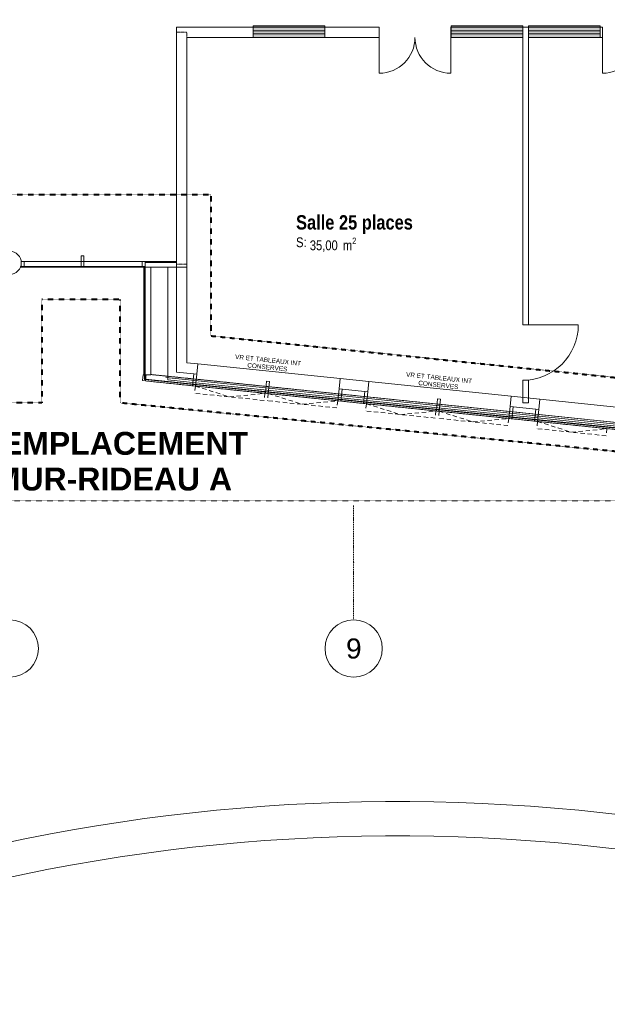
# Model space of a CAD drawing. Header units: millimetres. Extents: x -4899 to 185390, y -66936 to 47814.
# Tile 15 of 37: x 41163 to 51416, y -38259 to -21070. Entities that reach past the tile are written whole.
import ezdxf

# ---------------------------------------------------------------- set-up
doc = ezdxf.new("R2010")
doc.units = ezdxf.units.MM
doc.header["$MEASUREMENT"] = 0
doc.set_wipeout_variables(frame=1)
for name, pattern in [('Points tirets', [6.702778, 3.527778, -1.763889, 0, -1.411111]), ('Tirets', [4.586109, 2.822222, -1.763887]), ('Tirets A', [2.2, 1.1, -1.1]), ('Tirets petits', [125, 75, -50]), ('Traits', [5.644444, 2.822222, -2.822222]), ('Wipeout_Contour', [1000, 0, -1000])]:
    doc.linetypes.add(name, pattern=pattern)
for name, color, linetype in [('0._Rdch_1_0', 7, 'Continuous'), ('0._Rdch_1_01-01 Terrain 3D.Terrain', 7, 'Continuous'), ('0._Rdch_1_02-01 File _ Axe.Construction', 7, 'Continuous'), ('0._Rdch_1_02-04 Mur.Construction', 7, 'Continuous'), ('0._Rdch_1_02-05 Poteau.Construction', 7, 'Continuous'), ('0._Rdch_1_02-06 Poutre.Construction', 7, 'Continuous'), ('0._Rdch_1_02-14 Mur rideau.Construction', 7, 'Continuous'), ('0._Rdch_1_06-03 Texte 1000ème 500ème.Texte', 7, 'Continuous'), ('0._Rdch_1_08-01 2D Dessin général.2D', 7, 'Continuous'), ('0._Rdch_1_08-01 contour hachures', 7, 'Continuous'), ('0._Rdch_1_A-AREA-____-OTLN.Modèle IFC', 7, 'Continuous'), ('0._Rdch_1_A-WALL-____-OTLN.Modèle IFC', 7, 'Continuous'), ('0._Rdch_1_Fenêtres ARCHICAD', 7, 'Continuous'), ('0._Rdch_1_Portes ARCHICAD', 7, 'Continuous'), ('0._Rdch_1_S-COLS-____-OTLN.Modèle IFC', 7, 'Continuous')]:
    doc.layers.add(name, color=color, linetype=linetype)
doc.styles.add('STYLE_GENERE_1', font='ARIALNB.TTF')
doc.styles.add('STYLE_GENERE_3', font='arialbd.ttf')
doc.styles.add('STYLE_GENERE_4', font='ARIALN.TTF')
doc.styles.add('STYLE_GENERE_5', font='arial.ttf')

msp = doc.modelspace()

# ---------------------------------------------------------------- wipeouts: each hides what was drawn before it
at = {"color": 254, "linetype": 'Wipeout_Contour', "lineweight": 0, "ltscale": 414708.178128}
msp.add_wipeout([(101003, 15164), (-4899, 15164), (-4899, -66936), (101000, -66936), (101003, -39236)], dxfattribs=at).dxf.layer = '0._Rdch_1_0'

# ---------------------------------------------------------------- next in the draw order: linework, layer by layer
at = {"layer": '0._Rdch_1_01-01 Terrain 3D.Terrain', "color": 7, "linetype": 'Continuous', "lineweight": 9}
for radius, start, end in [(32600, 65.7296, 113.5015), (32000, 65.2443, 113.9695)]:
    msp.add_arc((47750, -67318), radius, start, end, dxfattribs=at)
at = {"layer": '0._Rdch_1_02-01 File _ Axe.Construction', "color": 7, "linetype": 'Points tirets', "lineweight": 5}
for q in [(46990, -29547), (46990, -31547)]:
    msp.add_line((46990, -30547), q, dxfattribs=at)
at = {"layer": '0._Rdch_1_02-01 File _ Axe.Construction', "color": 7, "linetype": 'Continuous', "lineweight": 9}
for centre in [(40990, -32047), (46990, -32047)]:
    msp.add_circle(centre, 500, dxfattribs=at)
at = {"layer": '0._Rdch_1_02-01 File _ Axe.Construction', "color": 7, "linetype": 'Points tirets', "lineweight": 5}
msp.add_point((46990, -30547), dxfattribs=at)
msp.add_point((46990, -30547), dxfattribs=at)
at = {"layer": '0._Rdch_1_02-04 Mur.Construction', "color": 7, "linetype": 'Continuous', "lineweight": 20}
msp.add_line((43900, -27040), (43900, -27221), dxfattribs=at)
at = {"layer": '0._Rdch_1_02-04 Mur.Construction', "color": 7, "linetype": 'Continuous', "lineweight": 20, "flags": 128}
msp.add_lwpolyline([(43750, -25390), (43750, -27206)], dxfattribs=at)
at = {"layer": '0._Rdch_1_02-04 Mur.Construction', "color": 7, "linetype": 'Continuous', "lineweight": 9, "flags": 128}
msp.add_lwpolyline([(44269, -27078), (44080, -27059)], dxfattribs=at)
at = {"layer": '0._Rdch_1_02-05 Poteau.Construction', "color": 7, "linetype": 'Continuous', "lineweight": 13, "flags": 128}
msp.add_lwpolyline([(43307, -27370), (43357, -27375), (43367, -27275), (43317, -27270)], close=True, dxfattribs=at)
msp.add_lwpolyline([(43307, -27370), (43357, -27375), (43367, -27275), (43317, -27270)], close=True, dxfattribs=at)
at = {"layer": '0._Rdch_1_08-01 2D Dessin général.2D', "color": 7, "linetype": 'Traits', "lineweight": 9}
msp.add_line((58660, -29470), (34855, -29470), dxfattribs=at)
at = {"layer": '0._Rdch_1_S-COLS-____-OTLN.Modèle IFC', "color": 7, "linetype": 'Continuous', "lineweight": 13, "flags": 128}
msp.add_lwpolyline([(40790, -25315, 0.414214), (40990, -25515, 0.414214), (41190, -25315, 0.414214), (40990, -25115, 0.414214)], format="xyb", close=True, dxfattribs=at)

# ---------------------------------------------------------------- next in the draw order: texts
at = {"layer": '0._Rdch_1_02-01 File _ Axe.Construction', "color": 7, "linetype": 'Continuous', "lineweight": 9, "insert": (46857, -31872), "char_height": 350, "attachment_point": 1, "style": 'STYLE_GENERE_5'}
msp.add_mtext('\\A1;\\pt0;9', dxfattribs=at)
at = {"layer": '0._Rdch_1_A-AREA-____-OTLN.Modèle IFC', "color": 7, "linetype": 'Continuous', "lineweight": 9, "attachment_point": 1}
for s, insert, char_height, style in [('\\A1;\\pt0;Salle 25 places', (45985, -24483), 250, 'STYLE_GENERE_1'), ('\\A1;\\pt0;S: ', (45985, -24871), 170, 'STYLE_GENERE_4'), ('\\A1;\\pt0,100;35,00{\\H0.66x;\\S^  ;} m{\\H0.66x;\\S2^  ;}', (46225, -24874), 170, 'STYLE_GENERE_4')]:
    msp.add_mtext(s, dxfattribs=dict(at, insert=insert, char_height=char_height, style=style))

# ---------------------------------------------------------------- next in the draw order: wipeouts: each hides what was drawn before it
at = {"color": 254, "linetype": 'Wipeout_Contour', "lineweight": 0, "ltscale": 146572.342058}
msp.add_wipeout([(43900, -21380), (44080, -21380), (43900, -21200)], dxfattribs=at).dxf.layer = '0._Rdch_1_A-WALL-____-OTLN.Modèle IFC'
at = {"color": 254, "linetype": 'Wipeout_Contour', "lineweight": 0, "ltscale": 206244.557846}
msp.add_wipeout([(46485, -21380), (47435, -21380), (47435, -21200), (46485, -21200)], dxfattribs=at).dxf.layer = '0._Rdch_1_A-WALL-____-OTLN.Modèle IFC'
at = {"color": 254, "linetype": 'Wipeout_Contour', "lineweight": 0, "ltscale": 212555.6338}
msp.add_wipeout([(48685, -21380), (48690, -21380), (48690, -21200), (48685, -21200)], dxfattribs=at).dxf.layer = '0._Rdch_1_A-WALL-____-OTLN.Modèle IFC'
at = {"color": 254, "linetype": 'Wipeout_Contour', "lineweight": 0, "ltscale": 217339.236806}
msp.add_wipeout([(49940, -21380), (50040, -21380), (50040, -21200), (49940, -21200)], dxfattribs=at).dxf.layer = '0._Rdch_1_A-WALL-____-OTLN.Modèle IFC'
at = {"color": 254, "linetype": 'Wipeout_Contour', "lineweight": 0, "ltscale": 222215.887139}
msp.add_wipeout([(51290, -21380), (51335, -21380), (51335, -21200), (51290, -21200)], dxfattribs=at).dxf.layer = '0._Rdch_1_A-WALL-____-OTLN.Modèle IFC'
at = {"color": 254, "linetype": 'Wipeout_Contour', "lineweight": 0, "ltscale": 228340.871746}
msp.add_wipeout([(49940, -27760), (50040, -27760), (50040, -27365), (49940, -27365)], dxfattribs=at).dxf.layer = '0._Rdch_1_A-WALL-____-OTLN.Modèle IFC'

# ---------------------------------------------------------------- next in the draw order: hatches: boundary and pattern name
at = {"layer": '0._Rdch_1_Fenêtres ARCHICAD', "linetype": 'Continuous', "lineweight": 0, "true_color": 0xffffff}
for points in [[(48690, -21180), (48690, -21380), (49940, -21380), (49940, -21180)], [(50040, -21180), (50040, -21380), (51290, -21380), (51290, -21180)]]:
    msp.add_hatch(color=7, dxfattribs=at).paths.add_polyline_path(points)

# ---------------------------------------------------------------- next in the draw order: linework, layer by layer
at = {"layer": '0._Rdch_1_08-01 2D Dessin général.2D', "color": 7, "linetype": 'Continuous', "lineweight": 5}
for p, q in [((48684, -21265), (49939, -21265)), ((48690, -21200), (49961, -21200)), ((50034, -21265), (51289, -21265)), ((50040, -21200), (51290, -21200))]:
    msp.add_line(p, q, dxfattribs=at)
at = {"layer": '0._Rdch_1_A-WALL-____-OTLN.Modèle IFC', "color": 7, "linetype": 'Continuous', "lineweight": 20}
for p, q in [((46485, -21380), (46485, -21200)), ((47435, -21380), (47435, -21200)), ((48685, -21380), (48685, -21200)), ((48690, -21380), (48690, -21200)), ((49940, -21380), (49940, -21200)), ((50040, -21380), (50040, -21200)), ((51290, -21380), (51290, -21200)), ((51335, -21380), (51335, -21200)), ((50040, -27365), (49940, -27365))]:
    msp.add_line(p, q, dxfattribs=at)
at = {"layer": '0._Rdch_1_A-WALL-____-OTLN.Modèle IFC', "color": 7, "linetype": 'Continuous', "lineweight": 5}
for p, q in [((49940, -21200), (48690, -21200)), ((51290, -21200), (50040, -21200)), ((48690, -21380), (49940, -21380)), ((50040, -21380), (51290, -21380))]:
    msp.add_line(p, q, dxfattribs=at)
at = {"layer": '0._Rdch_1_A-WALL-____-OTLN.Modèle IFC', "color": 7, "linetype": 'Continuous', "lineweight": 20, "flags": 128}
for points in [[(47435, -21200), (46485, -21200)], [(48690, -21200), (48685, -21200)], [(50040, -21200), (49940, -21200)], [(51335, -21200), (51290, -21200)], [(46485, -21380), (47435, -21380)], [(48685, -21380), (48690, -21380)], [(51290, -21380), (51335, -21380)], [(49940, -27365), (49940, -27760)], [(50040, -27760), (50040, -27365)], [(49940, -27760), (50040, -27760)]]:
    msp.add_lwpolyline(points, dxfattribs=at)
at = {"layer": '0._Rdch_1_Fenêtres ARCHICAD', "color": 255, "linetype": 'Continuous', "lineweight": 0}
for p, q in [((46485, -21180), (46485, -21380)), ((48690, -21180), (49940, -21180)), ((48690, -21380), (48690, -21180)), ((49940, -21180), (49940, -21380)), ((50040, -21180), (51290, -21180)), ((50040, -21380), (50040, -21180)), ((51290, -21180), (51290, -21380)), ((49940, -21380), (48690, -21380)), ((51290, -21380), (50040, -21380))]:
    msp.add_line(p, q, dxfattribs=at)
at = {"layer": '0._Rdch_1_Portes ARCHICAD', "color": 7, "linetype": 'Continuous', "lineweight": 5}
for p, q in [((47435, -21380), (47435, -22005)), ((48685, -21380), (48685, -22005)), ((51335, -21380), (51335, -22005))]:
    msp.add_line(p, q, dxfattribs=at)
for centre, start, end in [((47435, -21380), 270, 0), ((48685, -21380), 180, 270), ((51335, -21380), 270, 0)]:
    msp.add_arc(centre, 625, start, end, dxfattribs=at)

# ---------------------------------------------------------------- next in the draw order: wipeouts: each hides what was drawn before it
at = {"color": 254, "linetype": 'Wipeout_Contour', "lineweight": 0, "ltscale": 146654.613739}
msp.add_wipeout([(43900, -21200), (44080, -21380), (44080, -21200)], dxfattribs=at).dxf.layer = '0._Rdch_1_A-WALL-____-OTLN.Modèle IFC'

# ---------------------------------------------------------------- next in the draw order: linework, layer by layer
at = {"layer": '0._Rdch_1_A-WALL-____-OTLN.Modèle IFC', "color": 7, "linetype": 'Continuous', "lineweight": 20, "flags": 128}
msp.add_lwpolyline([(43900, -21200), (43900, -21380)], dxfattribs=at)

# ---------------------------------------------------------------- next in the draw order: wipeouts: each hides what was drawn before it
at = {"color": 254, "linetype": 'Wipeout_Contour', "lineweight": 0, "ltscale": 197893.912378}
msp.add_wipeout([(44080, -21380), (45235, -21380), (45235, -21200), (44080, -21200)], dxfattribs=at).dxf.layer = '0._Rdch_1_A-WALL-____-OTLN.Modèle IFC'
at = {"color": 254, "linetype": 'Wipeout_Contour', "lineweight": 0, "ltscale": 221801.16929}
msp.add_wipeout([(49940, -26395), (50040, -26395), (50040, -21380), (49940, -21380)], dxfattribs=at).dxf.layer = '0._Rdch_1_A-WALL-____-OTLN.Modèle IFC'

# ---------------------------------------------------------------- next in the draw order: hatches: boundary and pattern name
at = {"layer": '0._Rdch_1_Fenêtres ARCHICAD', "linetype": 'Continuous', "lineweight": 0, "true_color": 0xffffff}
msp.add_hatch(color=7, dxfattribs=at).paths.add_polyline_path([(45235, -21180), (45235, -21380), (46485, -21380), (46485, -21180)])

# ---------------------------------------------------------------- next in the draw order: linework, layer by layer
at = {"layer": '0._Rdch_1_08-01 2D Dessin général.2D', "color": 7, "linetype": 'Continuous', "lineweight": 5}
for p, q in [((45229, -21265), (46484, -21265)), ((45235, -21200), (46485, -21200)), ((45229, -21315), (46484, -21315)), ((45235, -21380), (46485, -21380)), ((48684, -21315), (49939, -21315)), ((48690, -21380), (49940, -21380)), ((50034, -21315), (51289, -21315)), ((50040, -21380), (51290, -21380))]:
    msp.add_line(p, q, dxfattribs=at)
at = {"layer": '0._Rdch_1_A-WALL-____-OTLN.Modèle IFC', "color": 7, "linetype": 'Continuous', "lineweight": 20}
for p, q in [((45235, -21380), (45235, -21200)), ((50040, -26395), (49940, -26395))]:
    msp.add_line(p, q, dxfattribs=at)
at = {"layer": '0._Rdch_1_A-WALL-____-OTLN.Modèle IFC', "color": 7, "linetype": 'Continuous', "lineweight": 5}
for p, q in [((46485, -21200), (45235, -21200)), ((45235, -21380), (46485, -21380))]:
    msp.add_line(p, q, dxfattribs=at)
at = {"layer": '0._Rdch_1_A-WALL-____-OTLN.Modèle IFC', "color": 7, "linetype": 'Continuous', "lineweight": 20, "flags": 128}
for points in [[(45235, -21200), (43900, -21200)], [(44080, -21380), (45235, -21380)], [(49940, -21380), (49940, -26395)], [(50040, -26395), (50040, -21380)]]:
    msp.add_lwpolyline(points, dxfattribs=at)
at = {"layer": '0._Rdch_1_A-WALL-____-OTLN.Modèle IFC', "color": 7, "linetype": 'Tirets', "lineweight": 9, "flags": 128}
msp.add_lwpolyline([(44080, -21290), (43900, -21290)], dxfattribs=at)
at = {"layer": '0._Rdch_1_Fenêtres ARCHICAD', "color": 255, "linetype": 'Continuous', "lineweight": 0}
for p, q in [((45235, -21180), (46485, -21180)), ((45235, -21380), (45235, -21180)), ((46485, -21380), (45235, -21380))]:
    msp.add_line(p, q, dxfattribs=at)
at = {"layer": '0._Rdch_1_Portes ARCHICAD', "color": 7, "linetype": 'Continuous', "lineweight": 5}
msp.add_line((49940, -26395), (50910, -26395), dxfattribs=at)
msp.add_arc((49940, -26395), 970, 270, 0, dxfattribs=at)

# ---------------------------------------------------------------- next in the draw order: wipeouts: each hides what was drawn before it
at = {"color": 254, "linetype": 'Wipeout_Contour', "lineweight": 0, "ltscale": 233372.124827}
msp.add_wipeout([(43369, -27256), (43357, -27375), (58702, -28962), (58715, -28842)], dxfattribs=at).dxf.layer = '0._Rdch_1_02-06 Poutre.Construction'
at = {"color": 254, "linetype": 'Wipeout_Contour', "lineweight": 0, "ltscale": 199402.675535}
msp.add_wipeout([(43900, -21380), (43900, -25389), (44080, -25389), (44080, -21380)], dxfattribs=at).dxf.layer = '0._Rdch_1_A-WALL-____-OTLN.Modèle IFC'

# ---------------------------------------------------------------- next in the draw order: linework, layer by layer
at = {"layer": '0._Rdch_1_02-04 Mur.Construction', "color": 7, "linetype": 'Continuous', "lineweight": 20}
msp.add_line((43900, -25390), (43900, -27040), dxfattribs=at)
at = {"layer": '0._Rdch_1_02-04 Mur.Construction', "color": 7, "linetype": 'Continuous', "lineweight": 20, "flags": 128}
for points in [[(43750, -25390), (43900, -25390)], [(43900, -25390), (44080, -25390)]]:
    msp.add_lwpolyline(points, dxfattribs=at)
at = {"layer": '0._Rdch_1_02-04 Mur.Construction', "color": 7, "linetype": 'Continuous', "lineweight": 9, "flags": 128}
msp.add_lwpolyline([(44080, -27059), (44080, -25390)], dxfattribs=at)
at = {"layer": '0._Rdch_1_02-06 Poutre.Construction', "color": 7, "linetype": 'Continuous', "lineweight": 9}
for p, q in [((43357, -27375), (43369, -27256)), ((43369, -27256), (58715, -28842)), ((43357, -27375), (58702, -28962))]:
    msp.add_line(p, q, dxfattribs=at)
at = {"layer": '0._Rdch_1_02-06 Poutre.Construction', "color": 7, "linetype": 'Tirets A', "lineweight": 9}
for p, q in [((43357, -27375), (43369, -27256)), ((43357, -27375), (43369, -27256)), ((43357, -27375), (43369, -27256)), ((43357, -27375), (43369, -27256)), ((43369, -27256), (58715, -28842)), ((43369, -27256), (58715, -28842)), ((43369, -27256), (58715, -28842)), ((43369, -27256), (58715, -28842)), ((43357, -27375), (58702, -28962)), ((43357, -27375), (58702, -28962)), ((43357, -27375), (58702, -28962)), ((43357, -27375), (58702, -28962))]:
    msp.add_line(p, q, dxfattribs=at)
at = {"layer": '0._Rdch_1_A-WALL-____-OTLN.Modèle IFC', "color": 7, "linetype": 'Tirets', "lineweight": 9, "flags": 128}
for points in [[(43900, -21290), (43900, -25340)], [(44080, -25340), (44080, -21290)], [(43900, -25340), (44080, -25340)]]:
    msp.add_lwpolyline(points, dxfattribs=at)
at = {"layer": '0._Rdch_1_A-WALL-____-OTLN.Modèle IFC', "color": 7, "linetype": 'Continuous', "lineweight": 20, "flags": 128}
for points in [[(43900, -21380), (43900, -25389)], [(44080, -25389), (44080, -21380)], [(44080, -25389), (43900, -25389)]]:
    msp.add_lwpolyline(points, dxfattribs=at)

# ---------------------------------------------------------------- next in the draw order: wipeouts: each hides what was drawn before it
at = {"color": 254, "linetype": 'Wipeout_Contour', "lineweight": 0, "ltscale": 233372.124827}
msp.add_wipeout([(43369, -27256), (43357, -27375), (58702, -28962), (58715, -28842)], dxfattribs=at).dxf.layer = '0._Rdch_1_02-06 Poutre.Construction'

# ---------------------------------------------------------------- next in the draw order: linework, layer by layer
at = {"layer": '0._Rdch_1_02-04 Mur.Construction', "color": 7, "linetype": 'Continuous', "lineweight": 20}
for p, q in [((43900, -27040), (43900, -27221)), ((44251, -27257), (44269, -27078)), ((43900, -27221), (44080, -27240)), ((44080, -27240), (44251, -27257))]:
    msp.add_line(p, q, dxfattribs=at)
at = {"layer": '0._Rdch_1_02-06 Poutre.Construction', "color": 7, "linetype": 'Continuous', "lineweight": 9}
for p, q in [((43357, -27375), (43369, -27256)), ((43369, -27256), (58715, -28842)), ((43357, -27375), (58702, -28962))]:
    msp.add_line(p, q, dxfattribs=at)
at = {"layer": '0._Rdch_1_08-01 2D Dessin général.2D', "color": 7, "linetype": 'Continuous', "lineweight": 9}
msp.add_line((58712, -28869), (43713, -27319), dxfattribs=at)
at = {"layer": '0._Rdch_1_08-01 2D Dessin général.2D', "color": 7, "linetype": 'Tirets petits', "lineweight": 9}
for p, q in [((44229, -27466), (44216, -27592)), ((44229, -27466), (44822, -27654)), ((45428, -27717), (44216, -27592)), ((44822, -27654), (45446, -27593)), ((45441, -27593), (45428, -27717)), ((45499, -27596), (45486, -27722)), ((45499, -27596), (46092, -27784)), ((46698, -27847), (45486, -27722)), ((46092, -27784), (46716, -27723)), ((46711, -27723), (46698, -27847)), ((47213, -27775), (47200, -27900)), ((47213, -27775), (47806, -27963)), ((48412, -28025), (47200, -27900)), ((47806, -27963), (48430, -27902)), ((48425, -27901), (48412, -28025)), ((48483, -27905), (48471, -28030)), ((48483, -27905), (49077, -28093)), ((49683, -28155), (48471, -28030)), ((49077, -28093), (49700, -28032)), ((49695, -28031), (49683, -28155)), ((50197, -28083), (50184, -28208)), ((50197, -28083), (50790, -28271)), ((51396, -28334), (50184, -28208)), ((50790, -28271), (51414, -28210)), ((51409, -28210), (51396, -28334))]:
    msp.add_line(p, q, dxfattribs=at)
at = {"layer": '0._Rdch_1_Fenêtres ARCHICAD', "color": 7, "linetype": 'Continuous', "lineweight": 20}
msp.add_line((44251, -27257), (44269, -27078), dxfattribs=at)

# ---------------------------------------------------------------- next in the draw order: texts
at = {"layer": '0._Rdch_1_06-03 Texte 1000ème 500ème.Texte', "color": 7, "linetype": 'Continuous', "lineweight": 9, "insert": (42789, -28780), "char_height": 400, "attachment_point": 5, "line_spacing_factor": 0.933591, "style": 'STYLE_GENERE_3'}
msp.add_mtext('\\A1;REMPLACEMENT\\PMUR-RIDEAU A', dxfattribs=at)
at = {"layer": '0._Rdch_1_08-01 2D Dessin général.2D', "color": 7, "linetype": 'Continuous', "lineweight": 9, "insert": (45490, -27074), "char_height": 80, "width": 1730.98, "attachment_point": 5, "rotation": 354.1004, "line_spacing_factor": 0.933036, "style": 'STYLE_GENERE_5'}
msp.add_mtext('\\A1;VR ET TABLEAUX INT CONSERVES', dxfattribs=at)

# ---------------------------------------------------------------- next in the draw order: wipeouts: each hides what was drawn before it
at = {"color": 254, "linetype": 'Wipeout_Contour', "lineweight": 0, "ltscale": 203037.522296}
msp.add_wipeout([(43448, -25390), (43328, -25390), (43328, -27271), (43448, -27271)], dxfattribs=at).dxf.layer = '0._Rdch_1_02-06 Poutre.Construction'

# ---------------------------------------------------------------- next in the draw order: linework, layer by layer
at = {"layer": '0._Rdch_1_02-06 Poutre.Construction', "color": 7, "linetype": 'Continuous', "lineweight": 9}
for p, q in [((43328, -25390), (43328, -27271)), ((43448, -25390), (43448, -27271)), ((43328, -27271), (43448, -27271))]:
    msp.add_line(p, q, dxfattribs=at)
at = {"layer": '0._Rdch_1_02-06 Poutre.Construction', "color": 7, "linetype": 'Tirets A', "lineweight": 9}
for p, q in [((43328, -25390), (43328, -27271)), ((43328, -25390), (43328, -27271)), ((43328, -25390), (43328, -27271)), ((43448, -25390), (43448, -27271)), ((43448, -25390), (43448, -27271)), ((43448, -25390), (43448, -27271)), ((43328, -27271), (43448, -27271)), ((43328, -27271), (43448, -27271)), ((43328, -27271), (43448, -27271))]:
    msp.add_line(p, q, dxfattribs=at)

# ---------------------------------------------------------------- next in the draw order: wipeouts: each hides what was drawn before it
at = {"color": 254, "linetype": 'Wipeout_Contour', "lineweight": 0, "ltscale": 203037.522296}
msp.add_wipeout([(43448, -25390), (43328, -25390), (43328, -27271), (43448, -27271)], dxfattribs=at).dxf.layer = '0._Rdch_1_02-06 Poutre.Construction'

# ---------------------------------------------------------------- next in the draw order: linework, layer by layer
at = {"layer": '0._Rdch_1_02-06 Poutre.Construction', "color": 7, "linetype": 'Continuous', "lineweight": 9}
for p, q in [((43328, -25390), (43328, -27271)), ((43448, -25390), (43448, -27271)), ((43328, -27271), (43448, -27271))]:
    msp.add_line(p, q, dxfattribs=at)
at = {"layer": '0._Rdch_1_02-06 Poutre.Construction', "color": 7, "linetype": 'Tirets A', "lineweight": 9}
for p, q in [((43328, -25390), (43328, -27271)), ((43448, -25390), (43448, -27271)), ((43328, -27271), (43448, -27271))]:
    msp.add_line(p, q, dxfattribs=at)

# ---------------------------------------------------------------- next in the draw order: wipeouts: each hides what was drawn before it
at = {"color": 254, "linetype": 'Wipeout_Contour', "lineweight": 0, "ltscale": 197402.092362}
msp.add_wipeout([(41240, -25290), (41240, -25390), (43448, -25390), (43448, -25290)], dxfattribs=at).dxf.layer = '0._Rdch_1_02-06 Poutre.Construction'

# ---------------------------------------------------------------- next in the draw order: linework, layer by layer
at = {"layer": '0._Rdch_1_02-06 Poutre.Construction', "color": 7, "linetype": 'Continuous', "lineweight": 9}
for p, q in [((41240, -25290), (43448, -25290)), ((41240, -25390), (41240, -25290)), ((41240, -25390), (43328, -25390)), ((43448, -25390), (43448, -25290))]:
    msp.add_line(p, q, dxfattribs=at)
at = {"layer": '0._Rdch_1_02-06 Poutre.Construction', "color": 7, "linetype": 'Tirets A', "lineweight": 9}
for p, q in [((41240, -25290), (43448, -25290)), ((41240, -25390), (41240, -25290)), ((41240, -25290), (43448, -25290)), ((41240, -25390), (41240, -25290)), ((41240, -25390), (43328, -25390)), ((41240, -25390), (43328, -25390)), ((43448, -25390), (43448, -25290)), ((43448, -25390), (43448, -25290))]:
    msp.add_line(p, q, dxfattribs=at)

# ---------------------------------------------------------------- next in the draw order: wipeouts: each hides what was drawn before it
at = {"color": 254, "linetype": 'Wipeout_Contour', "lineweight": 0, "ltscale": 197402.092362}
msp.add_wipeout([(41240, -25290), (41240, -25390), (43448, -25390), (43448, -25290)], dxfattribs=at).dxf.layer = '0._Rdch_1_02-06 Poutre.Construction'

# ---------------------------------------------------------------- next in the draw order: linework, layer by layer
at = {"layer": '0._Rdch_1_02-05 Poteau.Construction', "color": 7, "linetype": 'Continuous', "lineweight": 13, "flags": 128}
for points in [[(42233, -25390), (42283, -25390), (42283, -25190), (42233, -25190)], [(41190, -25391), (41240, -25391), (41240, -25291), (41190, -25291)]]:
    msp.add_lwpolyline(points, close=True, dxfattribs=at)
at = {"layer": '0._Rdch_1_02-06 Poutre.Construction', "color": 7, "linetype": 'Continuous', "lineweight": 9}
for p, q in [((41240, -25290), (43448, -25290)), ((41240, -25390), (41240, -25290)), ((41240, -25390), (43328, -25390)), ((43448, -25390), (43448, -25290))]:
    msp.add_line(p, q, dxfattribs=at)
at = {"layer": '0._Rdch_1_08-01 contour hachures', "color": 7, "linetype": 'Traits', "lineweight": 40, "flags": 128}
msp.add_lwpolyline([(34077, -24121), (44498, -24121), (44498, -26589), (59577, -28143), (59577, -28534), (87631, -28534), (87631, -27701), (89762, -27701), (89762, -28534), (88867, -28534), (88867, -29736), (58257, -29736), (58257, -29265), (42913, -27760), (42913, -25953), (41548, -25953), (41548, -27760), (35361, -27760), (35361, -29736), (30292, -29736), (30292, -28534), (34077, -28534)], close=True, dxfattribs=at)

# ---------------------------------------------------------------- next in the draw order: wipeouts: each hides what was drawn before it
at = {"color": 254, "linetype": 'Wipeout_Contour', "lineweight": 0, "ltscale": 201824.170419}
msp.add_wipeout([(43350, -25391), (43900, -25390), (43900, -25310), (43350, -25311)], dxfattribs=at).dxf.layer = '0._Rdch_1_02-04 Mur.Construction'
at = {"color": 254, "linetype": 'Wipeout_Contour', "lineweight": 0, "ltscale": 153750.071342}
msp.add_wipeout([(43350, -27345), (43340, -27344), (43340, -27354)], dxfattribs=at).dxf.layer = '0._Rdch_1_02-14 Mur rideau.Construction'

# ---------------------------------------------------------------- next in the draw order: linework, layer by layer
at = {"layer": '0._Rdch_1_02-04 Mur.Construction', "color": 7, "linetype": 'Continuous', "lineweight": 9}
msp.add_line((43900, -25310), (43350, -25311), dxfattribs=at)
at = {"layer": '0._Rdch_1_02-04 Mur.Construction', "color": 7, "linetype": 'Continuous', "lineweight": 13, "flags": 128}
for points in [[(43900, -25290), (43350, -25291)], [(43350, -25311), (43350, -25291)], [(43350, -25391), (43350, -25311)], [(43900, -25310), (43900, -25290)], [(43900, -25390), (43900, -25310)]]:
    msp.add_lwpolyline(points, dxfattribs=at)
at = {"layer": '0._Rdch_1_02-04 Mur.Construction', "color": 7, "linetype": 'Continuous', "lineweight": 20, "flags": 128}
msp.add_lwpolyline([(43350, -25391), (43900, -25390)], dxfattribs=at)
at = {"layer": '0._Rdch_1_02-05 Poteau.Construction', "color": 7, "linetype": 'Continuous', "lineweight": 13, "flags": 128}
msp.add_lwpolyline([(43300, -25391), (43350, -25391), (43350, -25291), (43300, -25291)], close=True, dxfattribs=at)

# ---------------------------------------------------------------- next in the draw order: wipeouts: each hides what was drawn before it
at = {"color": 254, "linetype": 'Wipeout_Contour', "lineweight": 0, "ltscale": 233413.352892}
msp.add_wipeout([(43350, -27355), (58706, -28941), (58707, -28931), (43350, -27345)], dxfattribs=at).dxf.layer = '0._Rdch_1_02-14 Mur rideau.Construction'

# ---------------------------------------------------------------- next in the draw order: linework, layer by layer
at = {"layer": '0._Rdch_1_02-04 Mur.Construction', "color": 7, "linetype": 'Continuous', "lineweight": 20}
for p, q in [((44235, -27407), (44251, -27257)), ((46737, -27514), (46756, -27335)), ((47235, -27566), (47253, -27387)), ((46722, -27664), (46737, -27514)), ((46737, -27514), (47235, -27566)), ((47219, -27715), (47235, -27566)), ((49722, -27823), (49740, -27644)), ((49706, -27972), (49722, -27823)), ((49722, -27823), (50219, -27874)), ((50219, -27874), (50237, -27695)), ((50203, -28023), (50219, -27874))]:
    msp.add_line(p, q, dxfattribs=at)
at = {"layer": '0._Rdch_1_02-04 Mur.Construction', "color": 7, "linetype": 'Continuous', "lineweight": 20, "flags": 128}
for points in [[(43750, -27356), (43750, -27206)], [(43750, -27356), (44235, -27407)], [(46722, -27664), (47219, -27715)], [(49706, -27972), (50203, -28023)]]:
    msp.add_lwpolyline(points, dxfattribs=at)
at = {"layer": '0._Rdch_1_02-04 Mur.Construction', "color": 7, "linetype": 'Continuous', "lineweight": 9, "flags": 128}
for points in [[(47253, -27387), (46756, -27335)], [(50237, -27695), (49740, -27644)]]:
    msp.add_lwpolyline(points, dxfattribs=at)
at = {"layer": '0._Rdch_1_02-05 Poteau.Construction', "color": 7, "linetype": 'Continuous', "lineweight": 13, "flags": 128}
for points in [[(44179, -27461), (44229, -27466), (44251, -27257), (44201, -27252)], [(45450, -27591), (45499, -27596), (45521, -27387), (45471, -27382)], [(46716, -27723), (46766, -27728), (46787, -27520), (46737, -27514)], [(47163, -27770), (47213, -27775), (47235, -27566), (47185, -27561)], [(48434, -27900), (48483, -27905), (48505, -27696), (48455, -27691)], [(49700, -28032), (49750, -28037), (49771, -27828), (49722, -27823)], [(50148, -28078), (50197, -28083), (50219, -27874), (50169, -27869)]]:
    msp.add_lwpolyline(points, close=True, dxfattribs=at)
at = {"layer": '0._Rdch_1_Fenêtres ARCHICAD', "color": 7, "linetype": 'Continuous', "lineweight": 5}
for p, q in [((44269, -27078), (46756, -27335)), ((44235, -27407), (46722, -27664)), ((47253, -27387), (49740, -27644)), ((47219, -27715), (49706, -27972)), ((50237, -27695), (52724, -27952)), ((50203, -28023), (52690, -28280))]:
    msp.add_line(p, q, dxfattribs=at)
at = {"layer": '0._Rdch_1_Fenêtres ARCHICAD', "color": 7, "linetype": 'Continuous', "lineweight": 20}
for p, q in [((44235, -27407), (44251, -27257)), ((46737, -27514), (46756, -27335)), ((47235, -27566), (47253, -27387)), ((46722, -27664), (46737, -27514)), ((47219, -27715), (47235, -27566)), ((49722, -27823), (49740, -27644)), ((49706, -27972), (49722, -27823)), ((50219, -27874), (50237, -27695)), ((50203, -28023), (50219, -27874))]:
    msp.add_line(p, q, dxfattribs=at)

# ---------------------------------------------------------------- next in the draw order: texts
at = {"layer": '0._Rdch_1_08-01 2D Dessin général.2D', "color": 7, "linetype": 'Continuous', "lineweight": 9, "insert": (48474, -27383), "char_height": 80, "width": 1730.98, "attachment_point": 5, "rotation": 354.1004, "line_spacing_factor": 0.933036, "style": 'STYLE_GENERE_5'}
msp.add_mtext('\\A1;VR ET TABLEAUX INT CONSERVES', dxfattribs=at)

# ---------------------------------------------------------------- next in the draw order: wipeouts: each hides what was drawn before it
at = {"color": 254, "linetype": 'Wipeout_Contour', "lineweight": 0, "ltscale": 150687.350449}
msp.add_wipeout([(43340, -25380), (43340, -25390), (43350, -25380)], dxfattribs=at).dxf.layer = '0._Rdch_1_02-14 Mur rideau.Construction'
at = {"color": 254, "linetype": 'Wipeout_Contour', "lineweight": 0, "ltscale": 153764.022461}
msp.add_wipeout([(43350, -27345), (43340, -27354), (43350, -27355)], dxfattribs=at).dxf.layer = '0._Rdch_1_02-14 Mur rideau.Construction'

# ---------------------------------------------------------------- next in the draw order: linework, layer by layer
at = {"layer": '0._Rdch_1_02-14 Mur rideau.Construction', "color": 7, "linetype": 'Continuous', "lineweight": 20, "flags": 128}
for points in [[(43340, -27354), (43340, -27344)], [(43340, -27354), (58706, -28941)], [(58707, -28931), (43350, -27345)]]:
    msp.add_lwpolyline(points, dxfattribs=at)

# ---------------------------------------------------------------- next in the draw order: wipeouts: each hides what was drawn before it
at = {"color": 254, "linetype": 'Wipeout_Contour', "lineweight": 0, "ltscale": 202967.078783}
msp.add_wipeout([(43340, -25390), (43340, -27344), (43350, -27345), (43350, -25390)], dxfattribs=at).dxf.layer = '0._Rdch_1_02-14 Mur rideau.Construction'

# ---------------------------------------------------------------- next in the draw order: wipeouts: each hides what was drawn before it
at = {"color": 254, "linetype": 'Wipeout_Contour', "lineweight": 0, "ltscale": 150700.675597}
msp.add_wipeout([(43340, -25390), (43350, -25390), (43350, -25380)], dxfattribs=at).dxf.layer = '0._Rdch_1_02-14 Mur rideau.Construction'

# ---------------------------------------------------------------- next in the draw order: linework, layer by layer
at = {"layer": '0._Rdch_1_02-14 Mur rideau.Construction', "color": 7, "linetype": 'Continuous', "lineweight": 20, "flags": 128}
for points in [[(43350, -25380), (43340, -25380)], [(43340, -25390), (43340, -27344)], [(43350, -27345), (43350, -25380)]]:
    msp.add_lwpolyline(points, dxfattribs=at)

# ---------------------------------------------------------------- next in the draw order: wipeouts: each hides what was drawn before it
at = {"color": 254, "linetype": 'Wipeout_Contour', "lineweight": 0, "ltscale": 197197.276533}
msp.add_wipeout([(43340, -25380), (41175, -25380), (41175, -25390), (43340, -25390)], dxfattribs=at).dxf.layer = '0._Rdch_1_02-14 Mur rideau.Construction'

# ---------------------------------------------------------------- next in the draw order: linework, layer by layer
at = {"layer": '0._Rdch_1_02-14 Mur rideau.Construction', "color": 7, "linetype": 'Continuous', "lineweight": 20, "flags": 128}
for points in [[(43340, -25380), (41175, -25380)], [(41175, -25390), (41175, -25380)], [(41175, -25390), (43340, -25390)]]:
    msp.add_lwpolyline(points, dxfattribs=at)

doc.saveas('drawing.dxf')
